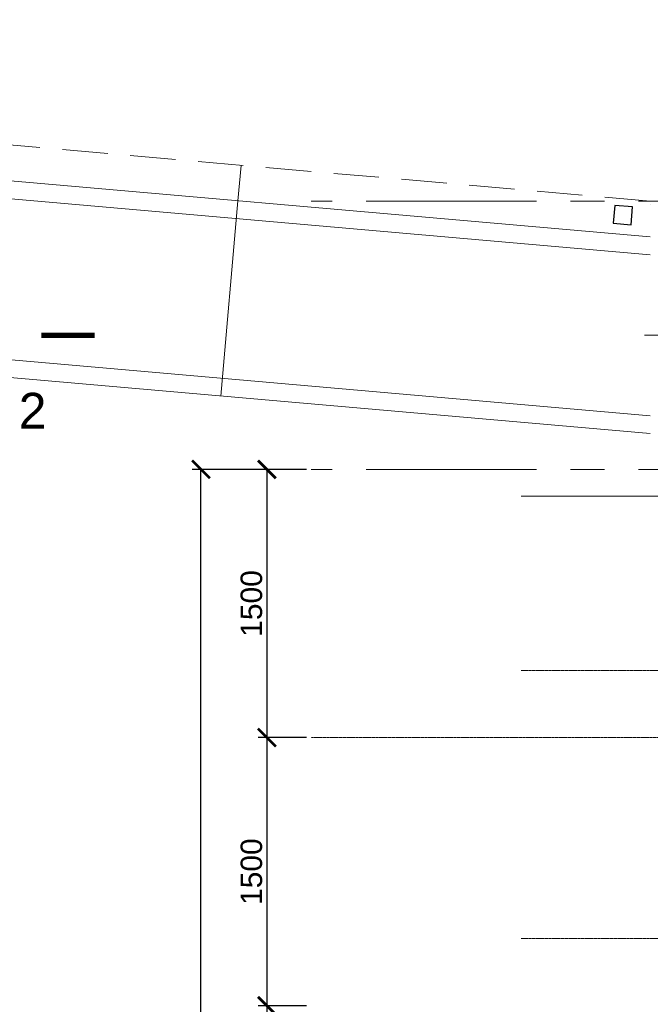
# Model space of a CAD drawing. Header units: millimetres. Extents: x -103517 to 366304, y 155051 to 387784.
# Tile 9 of 17: x 74056 to 82883, y 360316 to 374085. Entities that reach past the tile are written whole.
import ezdxf

# ---------------------------------------------------------------- set-up
doc = ezdxf.new("R2010")
doc.units = ezdxf.units.MM
doc.header["$LTSCALE"] = 5
for name, pattern in [('CENTER', [50.8, 31.75, -6.35, 6.35, -6.35]), ('HIDDEN', [9.525, 6.35, -3.175]), ('осевая', [50.8, 31.75, -6.35, 6.35, -6.35])]:
    doc.linetypes.add(name, pattern=pattern)
for name, color, linetype, lineweight in [('Бетон', 7, 'Continuous', 35), ('Отдел_Бетон вспомогательный', 7, 'Continuous', 30), ('Отдел_Бетон основной', 7, 'Continuous', 35), ('Отдел_Оси', 1, 'осевая', 15), ('Отдел_Разрезы. Сечения. Узлы', 7, 'Continuous', 15)]:
    doc.layers.add(name, color=color, linetype=linetype, lineweight=lineweight)
doc.layers.add('Оси', color=1, linetype='осевая')
doc.layers.add('Размеры', color=7, linetype='Continuous')
doc.styles.add('arial', font='arial.ttf')
doc.styles.add('ариал 0.9', font='arial.ttf', dxfattribs={"width": 0.9})
doc.dimstyles.new('400', dxfattribs={"dimscale": 100, "dimtxt": 3, "dimasz": 2.5, "dimexe": 1.25, "dimexo": 0.625, "dimtad": 1, "dimdec": 0, "dimlfac": 4, "dimtxsty": 'arial', "dimblk": 'ARCHTICK', "dimcen": 2.5, "dimadec": 0, "dimazin": 0, "dimtfac": 1, "dimtdec": 0, "dimtmove": 1, "dimatfit": 3, "dimldrblk": 'ARCHTICK', "dimfxl": 1, "dimtfill": 1, "dimarcsym": 0})

# ---------------------------------------------------------------- blocks, each defined once
blk = doc.blocks.new('_ArchTick')
at = {"color": 0, "linetype": 'ByBlock', "const_width": 0.15}
blk.add_lwpolyline([(-0.5, -0.5), (0.5, 0.5)], dxfattribs=at)
blk = doc.blocks.new('*D90')
at = {"layer": 'Defpoints', "color": 0, "transparency": 16777216}
for p in [(76594, 367796), (78136, 367796), (77979, 345296)]:
    blk.add_point(p, dxfattribs=at)
at = {"layer": 'Размеры', "color": 0, "lineweight": -2, "transparency": 16777216}
for p, q in [((78073, 367796), (76469, 367796)), ((76594, 345296), (76594, 367796)), ((77916, 345296), (76469, 345296))]:
    blk.add_line(p, q, dxfattribs=at)
at = {"layer": 'Размеры', "color": 0, "lineweight": -2, "transparency": 16777216, "xscale": 250, "yscale": 250, "zscale": 250}
for p, rotation in [((76594, 367796), 90), ((76594, 345296), 270)]:
    blk.add_blockref('_ArchTick', p, dxfattribs=dict(at, rotation=rotation))
at = {"layer": 'Размеры', "color": 0, "transparency": 16777216, "insert": (76379, 356546), "char_height": 300, "attachment_point": 5, "rotation": 90, "style": 'arial', "bg_fill": 3, "box_fill_scale": 1.1, "bg_fill_color": 256, "bg_fill_true_color": 13158600, "bg_fill_transparency": 0}
blk.add_mtext('9000', dxfattribs=at)
blk = doc.blocks.new('*D83')
at = {"layer": 'Defpoints', "color": 0, "transparency": 16777216}
for p in [(77979, 367796), (77517, 364046), (78136, 364046)]:
    blk.add_point(p, dxfattribs=at)
at = {"layer": 'Размеры', "color": 0, "lineweight": -2, "transparency": 16777216}
for p, q in [((77916, 367796), (77392, 367796)), ((77517, 367796), (77517, 364046)), ((78073, 364046), (77392, 364046))]:
    blk.add_line(p, q, dxfattribs=at)
at = {"layer": 'Размеры', "color": 0, "lineweight": -2, "transparency": 16777216, "xscale": 250, "yscale": 250, "zscale": 250}
for p, rotation in [((77517, 367796), 90), ((77517, 364046), 270)]:
    blk.add_blockref('_ArchTick', p, dxfattribs=dict(at, rotation=rotation))
at = {"layer": 'Размеры', "color": 0, "transparency": 16777216, "insert": (77301, 365921), "char_height": 300, "attachment_point": 5, "rotation": 90, "style": 'arial', "bg_fill": 3, "box_fill_scale": 1.1, "bg_fill_color": 256, "bg_fill_true_color": 13158600, "bg_fill_transparency": 0}
blk.add_mtext('1500', dxfattribs=at)
blk = doc.blocks.new('*D84')
at = {"layer": 'Defpoints', "color": 0, "transparency": 16777216}
for p in [(78136, 364046), (77517, 360296), (78136, 360296)]:
    blk.add_point(p, dxfattribs=at)
at = {"layer": 'Размеры', "color": 0, "lineweight": -2, "transparency": 16777216}
for p, q in [((78073, 364046), (77392, 364046)), ((77517, 364046), (77517, 360296)), ((78073, 360296), (77392, 360296))]:
    blk.add_line(p, q, dxfattribs=at)
at = {"layer": 'Размеры', "color": 0, "lineweight": -2, "transparency": 16777216, "xscale": 250, "yscale": 250, "zscale": 250}
for p, rotation in [((77517, 364046), 90), ((77517, 360296), 270)]:
    blk.add_blockref('_ArchTick', p, dxfattribs=dict(at, rotation=rotation))
at = {"layer": 'Размеры', "color": 0, "transparency": 16777216, "insert": (77301, 362171), "char_height": 300, "attachment_point": 5, "rotation": 90, "style": 'arial', "bg_fill": 3, "box_fill_scale": 1.1, "bg_fill_color": 256, "bg_fill_true_color": 13158600, "bg_fill_transparency": 0}
blk.add_mtext('1500', dxfattribs=at)
blk = doc.blocks.new('*D85')
at = {"layer": 'Defpoints', "color": 0, "transparency": 16777216}
for p in [(78136, 360296), (77517, 356546), (78136, 356546)]:
    blk.add_point(p, dxfattribs=at)
at = {"layer": 'Размеры', "color": 0, "lineweight": -2, "transparency": 16777216}
for p, q in [((78073, 360296), (77392, 360296)), ((77517, 360296), (77517, 356546)), ((78073, 356546), (77392, 356546))]:
    blk.add_line(p, q, dxfattribs=at)
at = {"layer": 'Размеры', "color": 0, "lineweight": -2, "transparency": 16777216, "xscale": 250, "yscale": 250, "zscale": 250}
for p, rotation in [((77517, 360296), 90), ((77517, 356546), 270)]:
    blk.add_blockref('_ArchTick', p, dxfattribs=dict(at, rotation=rotation))
at = {"layer": 'Размеры', "color": 0, "transparency": 16777216, "insert": (77301, 358421), "char_height": 300, "attachment_point": 5, "rotation": 90, "style": 'arial', "bg_fill": 3, "box_fill_scale": 1.1, "bg_fill_color": 256, "bg_fill_true_color": 13158600, "bg_fill_transparency": 0}
blk.add_mtext('1500', dxfattribs=at)

msp = doc.modelspace()

# ---------------------------------------------------------------- linework, layer by layer
at = {"linetype": 'HIDDEN', "lineweight": 15, "ltscale": 20}
msp.add_line((77111.4400734, 371549.5168665), (77155.0189572, 372047.614127), dxfattribs=at)
at = {"linetype": 'HIDDEN', "lineweight": 20, "ltscale": 20}
msp.add_lwpolyline([(30783.0046186, 386793.2772131, 0.2473129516), (49985.0527578, 374426.6438159), (82926.718254, 371544.5540556)], format="xyb", dxfattribs=at)
at = {"layer": 'Бетон', "lineweight": 20}
msp.add_line((77111.4400734, 371549.5168665), (76872.668373, 368820.4077343), dxfattribs=at)
for points in [[(30327.4632058, 386583.2210713, 0.2477473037), (49941.4738739, 373928.5465555), (82883.1393702, 371046.4567951)], [(30109.5336571, 386461.6741902, 0.2477473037), (49919.684432, 373680.4529293), (82883.1388601, 370796.4568397)], [(28148.1677198, 385367.7522606, 0.2477473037), (49723.5794548, 371447.6102933), (82883.1342691, 368546.4572414)], [(27930.7017695, 385245.5091252, 0.2477397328), (49701.8656247, 371199.5106135), (82883.2093708, 368296.4512325)]]:
    msp.add_lwpolyline(points, format="xyb", dxfattribs=at)
at = {"layer": 'Оси', "linetype": 'осевая', "lineweight": 15, "ltscale": 0.1}
for p, q in [((81077.051534, 364983.9569629), (89538.1374525, 364983.956963)), ((81077.051534, 361233.9569629), (89538.1374524, 361233.956963))]:
    msp.add_line(p, q, dxfattribs=at)
at = {"layer": 'Отдел_Бетон вспомогательный'}
msp.add_lwpolyline([(82614.0566551, 371216.6741744), (82635.8460971, 371465.7228046), (82386.7974668, 371487.5122465), (82365.0080249, 371238.4636163)], close=True, dxfattribs=at)
at = {"layer": 'Отдел_Бетон основной', "lineweight": 20}
msp.add_line((82883.0765996, 371497.4336272), (82883.0751895, 371496.894143), dxfattribs=at)
at = {"layer": 'Отдел_Оси', "color": 1, "linetype": 'CENTER', "ltscale": 15}
for p, q in [((127007.8032793, 371546.4569631), (78135.5876506, 371546.4569629)), ((82802.990435, 369671.4569629), (108408.1374522, 369671.456963)), ((81077.051534, 367421.4569629), (89538.1374525, 367421.456963))]:
    msp.add_line(p, q, dxfattribs=at)
at = {"layer": 'Отдел_Разрезы. Сечения. Узлы'}
msp.add_lwpolyline([(75107.2058351, 369671.4569629, 75, 75, 0), (74357.2058363, 369671.4140019, 75, 75, 0), (74607.2058359, 369671.4283223, 0, 100, 0), (74607.2344765, 369171.4283231, 0, 0, 0), (74607.2774375, 368421.4283243, 0, 0, 0)], format="xyseb", dxfattribs=at)

# ---------------------------------------------------------------- texts
at = {"layer": 'Отдел_Разрезы. Сечения. Узлы', "style": 'ариал 0.9'}
msp.add_text('2', height=500, rotation=0.0065639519, dxfattribs=at).set_placement((74042.4926546, 368366.6151992))

# ---------------------------------------------------------------- dimensions: what is measured, and where the dimension line sits
at = {"layer": 'Размеры'}
dim = msp.add_linear_dim(base=(76594.2346191, 367796.4569629), p1=(77978.5540419, 345296.4569629), p2=(78135.8325119, 367796.4569629), angle=90, dimstyle='400', override={"dimlfac": 0.4}, dxfattribs=at)
dim.commit()
dim.dimension.update_dxf_attribs({"geometry": '*D90', "text_midpoint": (76378.5627228, 356546.4569629)})

# ---------------------------------------------------------------- next in the draw order: dimensions: what is measured, and where the dimension line sits
dim = msp.add_linear_dim(base=(77516.6113158, 364046.4569629), p1=(77978.5540419, 367796.4569629), p2=(78135.8325119, 364046.4569629), angle=90, dimstyle='400', override={"dimlfac": 0.4}, dxfattribs=at)
dim.commit()
dim.dimension.update_dxf_attribs({"geometry": '*D83', "text_midpoint": (77300.9394194, 365921.4569629)})

# ---------------------------------------------------------------- next in the draw order: linework, layer by layer
at = {"layer": 'Отдел_Оси', "color": 1, "linetype": 'CENTER', "ltscale": 15}
msp.add_line((127007.8032793, 367796.4569629), (78135.8325119, 367796.4569629), dxfattribs=at)

# ---------------------------------------------------------------- next in the draw order: dimensions: what is measured, and where the dimension line sits
at = {"layer": 'Размеры'}
dim = msp.add_linear_dim(base=(77516.6113158, 360296.4569629), p1=(78135.8325119, 364046.4569629), p2=(78135.8325119, 360296.4569629), angle=90, dimstyle='400', override={"dimlfac": 0.4}, dxfattribs=at)
dim.commit()
dim.dimension.update_dxf_attribs({"geometry": '*D84', "text_midpoint": (77300.9394194, 362171.4569629)})

# ---------------------------------------------------------------- next in the draw order: linework, layer by layer
at = {"layer": 'Оси', "linetype": 'осевая', "lineweight": 15, "ltscale": 0.1}
msp.add_line((127007.8032793, 364046.456963), (78135.8325119, 364046.4569629), dxfattribs=at)

# ---------------------------------------------------------------- next in the draw order: dimensions: what is measured, and where the dimension line sits
at = {"layer": 'Размеры'}
dim = msp.add_linear_dim(base=(77516.6113158, 356546.4569629), p1=(78135.8325119, 360296.4569629), p2=(78135.8325119, 356546.4569629), angle=90, dimstyle='400', override={"dimlfac": 0.4}, dxfattribs=at)
dim.commit()
dim.dimension.update_dxf_attribs({"geometry": '*D85', "text_midpoint": (77300.9394194, 358421.4569629)})

doc.saveas('drawing.dxf')
